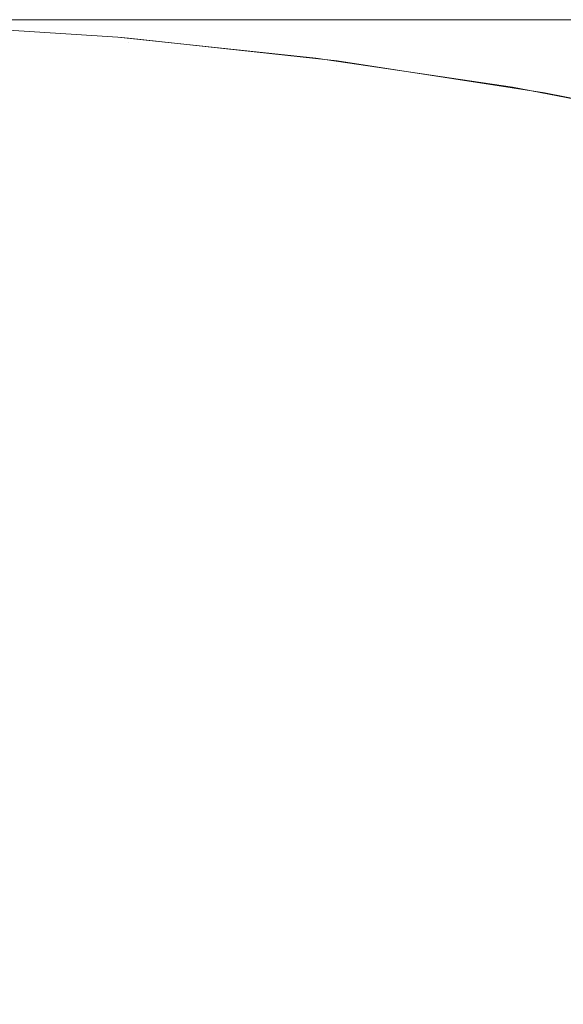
# Model space of a CAD drawing. Header units: centimetres. Extents: x -26 to 27.3, y -25.9 to -24.1.
# Tile 95 of 224: x -8.211 to -8.1997, y -24.0803 to -24.0599. Entities that reach past the tile are written whole.
import ezdxf

# ---------------------------------------------------------------- set-up
doc = ezdxf.new("R2010")
doc.units = ezdxf.units.CM
doc.header["$LTSCALE"] = 2.54
doc.layers.add('Lucido design-1', color=7, linetype='Continuous')

# ---------------------------------------------------------------- blocks, each defined once
blk = doc.blocks.new('Gruppo-7-1')
at = {"color": 7, "linetype": 'Continuous', "lineweight": 9}
for points, invisible_edges in [([(27.182518, -24.059935, 1182.325802), (27.182518, -24.059888, 1182.322727), (-25.917482, -24.059888, 1182.322727), (-25.917482, -24.059935, 1182.325802)], 8), ([(-25.917482, -24.059888, 1181.722727), (-8.192085, -24.059888, 1182.020266), (-8.196067, -24.059888, 1182.012768)], 9), ([(-8.196067, -24.059888, 1182.012768), (-8.199728, -24.059888, 1182.005107), (-25.917482, -24.059888, 1181.722727)], 10), ([(-8.199728, -24.059888, 1182.005107), (-8.20306, -24.059888, 1181.997298), (-25.917482, -24.059888, 1181.722727)], 10), ([(-25.917482, -24.059888, 1181.722727), (-8.187788, -24.059888, 1182.027589), (-8.192085, -24.059888, 1182.020266)], 9), ([(-25.917482, -24.059888, 1181.722727), (-8.183184, -24.059888, 1182.034722), (-8.187788, -24.059888, 1182.027589)], 9), ([(-25.917482, -24.059888, 1181.722727), (-8.173089, -24.059888, 1182.048371), (-8.178281, -24.059888, 1182.041654)], 9), ([(-25.917482, -24.059888, 1181.722727), (-8.15587, -24.059888, 1182.067118), (-8.161873, -24.059888, 1182.061115)], 9), ([(-25.917482, -24.059888, 1181.722727), (-8.051282, -24.059888, 1182.11985), (-8.059618, -24.059888, 1182.118238)], 9), ([(-8.178281, -24.059888, 1182.041654), (-8.183184, -24.059888, 1182.034722), (-25.917482, -24.059888, 1181.722727)], 10), ([(-8.161873, -24.059888, 1182.061115), (-8.167617, -24.059888, 1182.054862), (-25.917482, -24.059888, 1181.722727)], 10), ([(-8.167617, -24.059888, 1182.054862), (-8.173089, -24.059888, 1182.048371), (-25.917482, -24.059888, 1181.722727)], 10), ([(-25.917482, -24.059888, 1181.722727), (-8.107523, -24.059888, 1182.101312), (-8.115021, -24.059888, 1182.09733)], 9), ([(-8.059618, -24.059888, 1182.118238), (-8.067878, -24.059888, 1182.116274), (-25.917482, -24.059888, 1181.722727)], 10), ([(-8.067878, -24.059888, 1182.116274), (-8.076047, -24.059888, 1182.11396), (-25.917482, -24.059888, 1181.722727)], 10), ([(-25.917482, -24.059888, 1181.722727), (-8.208715, -24.059888, 1181.981292), (-8.211029, -24.059888, 1181.973123)], 9), ([(-25.917482, -24.059888, 1181.722727), (-8.20306, -24.059888, 1181.997298), (-8.206058, -24.059888, 1181.989355)], 9), ([(-25.917482, -24.059888, 1181.722727), (-8.099862, -24.059888, 1182.104973), (-8.107523, -24.059888, 1182.101312)], 9), ([(-8.115021, -24.059888, 1182.09733), (-8.122344, -24.059888, 1182.093033), (-25.917482, -24.059888, 1181.722727)], 10), ([(-25.917482, -24.059888, 1181.722727), (-8.076047, -24.059888, 1182.11396), (-8.08411, -24.059888, 1182.111303)], 9), ([(-25.917482, -24.059888, 1181.722727), (-25.917482, -24.059888, 1182.322727), (-8.042886, -24.059888, 1182.121107), (-8.051282, -24.059888, 1182.11985)], 10), ([(-8.206058, -24.059888, 1181.989355), (-8.208715, -24.059888, 1181.981292), (-25.917482, -24.059888, 1181.722727)], 10), ([(-25.917482, -24.059888, 1181.722727), (-8.143126, -24.059888, 1182.078334), (-8.149617, -24.059888, 1182.072862)], 9), ([(-25.917482, -24.059888, 1181.722727), (-8.122344, -24.059888, 1182.093033), (-8.129477, -24.059888, 1182.088429)], 9), ([(-25.917482, -24.059888, 1181.722727), (-8.092053, -24.059888, 1182.108305), (-8.099862, -24.059888, 1182.104973)], 9), ([(-8.08411, -24.059888, 1182.111303), (-8.092053, -24.059888, 1182.108305), (-25.917482, -24.059888, 1181.722727)], 10), ([(-8.149617, -24.059888, 1182.072862), (-8.15587, -24.059888, 1182.067118), (-25.917482, -24.059888, 1181.722727)], 10), ([(-8.129477, -24.059888, 1182.088429), (-8.136409, -24.059888, 1182.083527), (-25.917482, -24.059888, 1181.722727)], 10), ([(-8.136409, -24.059888, 1182.083527), (-8.143126, -24.059888, 1182.078334), (-25.917482, -24.059888, 1181.722727)], 10), ([(9.282518, -24.059888, 1182.122727), (-25.917482, -24.059888, 1182.322727), (27.182518, -24.059888, 1182.322727)], 9), ([(9.282518, -24.059888, 1182.122727), (-8.017482, -24.059888, 1182.122727), (-25.917482, -24.059888, 1182.322727)], 10), ([(-25.917482, -24.059888, 1182.322727), (-8.02597, -24.059888, 1182.122547), (-8.034443, -24.059888, 1182.122007)], 9), ([(-8.017482, -24.059888, 1182.122727), (-8.02597, -24.059888, 1182.122547), (-25.917482, -24.059888, 1182.322727)], 10), ([(-8.034443, -24.059888, 1182.122007), (-8.042886, -24.059888, 1182.121107), (-25.917482, -24.059888, 1182.322727)], 10), ([(-25.917482, -24.059935, 1182.325802), (-25.917482, -24.060002, 1182.327088), (27.182518, -24.060002, 1182.327088), (27.182518, -24.059935, 1182.325802)], 10), ([(-8.215862, -24.059888, 1181.948131), (-8.214605, -24.059888, 1181.956527), (-8.210308, -24.059983, 1181.95579), (-8.211538, -24.059983, 1181.947577)], 14), ([(-8.214605, -24.059888, 1181.956527), (-8.212993, -24.059888, 1181.964863), (-8.208731, -24.059983, 1181.963944), (-8.210308, -24.059983, 1181.95579)], 14), ([(-8.212993, -24.059888, 1181.964863), (-8.211029, -24.059888, 1181.973123), (-8.206809, -24.059983, 1181.972024), (-8.208731, -24.059983, 1181.963944)], 14), ([(-8.211029, -24.059888, 1181.973123), (-8.208715, -24.059888, 1181.981292), (-8.204547, -24.059983, 1181.980015), (-8.206809, -24.059983, 1181.972024)], 14), ([(-8.208715, -24.059888, 1181.981292), (-8.206058, -24.059888, 1181.989355), (-8.201947, -24.059983, 1181.987903), (-8.204547, -24.059983, 1181.980015)], 14), ([(-8.206058, -24.059888, 1181.989355), (-8.20306, -24.059888, 1181.997298), (-8.199014, -24.059983, 1181.995673), (-8.201947, -24.059983, 1181.987903)], 14), ([(-8.20306, -24.059888, 1181.997298), (-8.199728, -24.059888, 1182.005107), (-8.195755, -24.059983, 1182.003312), (-8.199014, -24.059983, 1181.995673)], 14), ([(27.182518, -24.060149, 1182.329948), (27.182518, -24.060002, 1182.327088), (-25.917482, -24.060002, 1182.327088), (-25.917482, -24.060149, 1182.329948)], 10), ([(-25.917482, -24.060149, 1182.329948), (-25.917482, -24.060288, 1182.331441), (27.182518, -24.060288, 1182.331441), (27.182518, -24.060149, 1182.329948)], 10), ([(-8.213124, -24.060078, 1181.718367), (-8.208775, -24.060363, 1181.718367), (-8.208798, -24.060628, 1181.714235), (-8.213136, -24.060344, 1181.714235)], 15), ([(-8.208775, -24.060363, 1181.718367), (-8.213124, -24.060078, 1181.718367), (-8.21312, -24.059983, 1181.722727), (-8.20899, -24.060254, 1181.722727)], 11), ([(-8.213122, -24.059983, 1181.722727), (-8.213122, -24.059983, 1181.922727), (-8.20899, -24.060249, 1181.922727), (-8.20899, -24.060254, 1181.722727)], 5), ([(-8.213122, -24.059983, 1181.922727), (-8.212946, -24.059983, 1181.93103), (-8.208817, -24.060249, 1181.930855), (-8.20899, -24.060249, 1181.922727)], 7), ([(-8.212946, -24.059983, 1181.93103), (-8.212417, -24.059983, 1181.939319), (-8.2083, -24.060249, 1181.938968), (-8.208817, -24.060249, 1181.930855)], 15), ([(-8.212417, -24.059983, 1181.939319), (-8.211538, -24.059983, 1181.947577), (-8.207439, -24.060249, 1181.947052), (-8.2083, -24.060249, 1181.938968)], 15), ([(-8.211538, -24.059983, 1181.947577), (-8.210308, -24.059983, 1181.95579), (-8.206235, -24.060249, 1181.955092), (-8.207439, -24.060249, 1181.947052)], 15), ([(-8.210308, -24.059983, 1181.95579), (-8.208731, -24.059983, 1181.963944), (-8.204691, -24.060249, 1181.963074), (-8.206235, -24.060249, 1181.955092)], 15), ([(-8.208731, -24.059983, 1181.963944), (-8.206809, -24.059983, 1181.972024), (-8.20281, -24.060249, 1181.970983), (-8.204691, -24.060249, 1181.963074)], 15), ([(-8.206809, -24.059983, 1181.972024), (-8.204547, -24.059983, 1181.980015), (-8.200595, -24.060249, 1181.978805), (-8.20281, -24.060249, 1181.970983)], 15), ([(-8.204547, -24.059983, 1181.980015), (-8.201947, -24.059983, 1181.987903), (-8.19805, -24.060249, 1181.986526), (-8.200595, -24.060249, 1181.978805)], 15), ([(-8.201947, -24.059983, 1181.987903), (-8.199014, -24.059983, 1181.995673), (-8.19518, -24.060249, 1181.994132), (-8.19805, -24.060249, 1181.986526)], 15), ([(27.182518, -24.060535, 1182.334084), (27.182518, -24.060288, 1182.331441), (-25.917482, -24.060288, 1182.331441), (-25.917482, -24.060535, 1182.334084)], 10), ([(-8.213136, -24.060344, 1181.714235), (-8.208798, -24.060628, 1181.714235), (-8.208836, -24.061063, 1181.71012), (-8.213155, -24.06078, 1181.71012)], 15), ([(-8.20899, -24.060249, 1181.922727), (-8.204875, -24.060686, 1181.922727), (-8.204876, -24.060695, 1181.722727), (-8.208766, -24.060269, 1181.722727)], 10), ([(-8.208766, -24.060269, 1181.722727), (-8.20899, -24.060254, 1181.722727), (-8.20899, -24.060249, 1181.922727)], 10), ([(-8.20899, -24.060249, 1181.922727), (-8.208817, -24.060249, 1181.930855), (-8.204706, -24.060686, 1181.93068), (-8.204875, -24.060686, 1181.922727)], 7), ([(-8.20899, -24.060254, 1181.722727), (-8.208766, -24.060269, 1181.722727), (-8.208775, -24.060363, 1181.718367)], 10), ([(-8.208817, -24.060249, 1181.930855), (-8.2083, -24.060249, 1181.938968), (-8.2042, -24.060686, 1181.938619), (-8.204706, -24.060686, 1181.93068)], 15), ([(-8.208775, -24.060363, 1181.718367), (-8.204442, -24.060838, 1181.718367), (-8.204477, -24.061102, 1181.714235), (-8.208798, -24.060628, 1181.714235)], 15), ([(-8.204442, -24.060838, 1181.718367), (-8.208775, -24.060363, 1181.718367), (-8.208766, -24.060269, 1181.722727), (-8.204876, -24.060695, 1181.722727)], 11), ([(-8.2083, -24.060249, 1181.938968), (-8.207439, -24.060249, 1181.947052), (-8.203358, -24.060686, 1181.946529), (-8.2042, -24.060686, 1181.938619)], 15), ([(-8.207439, -24.060249, 1181.947052), (-8.206235, -24.060249, 1181.955092), (-8.20218, -24.060686, 1181.954397), (-8.203358, -24.060686, 1181.946529)], 15), ([(-8.206235, -24.060249, 1181.955092), (-8.204691, -24.060249, 1181.963074), (-8.200669, -24.060686, 1181.962207), (-8.20218, -24.060686, 1181.954397)], 15), ([(-8.204691, -24.060249, 1181.963074), (-8.20281, -24.060249, 1181.970983), (-8.198829, -24.060686, 1181.969946), (-8.200669, -24.060686, 1181.962207)], 15), ([(-8.20281, -24.060249, 1181.970983), (-8.200595, -24.060249, 1181.978805), (-8.196661, -24.060686, 1181.9776), (-8.198829, -24.060686, 1181.969946)], 15), ([(-8.200595, -24.060249, 1181.978805), (-8.19805, -24.060249, 1181.986526), (-8.194171, -24.060686, 1181.985155), (-8.196661, -24.060686, 1181.9776)], 15), ([(-25.917482, -24.060535, 1182.334084), (-25.917482, -24.060764, 1182.335777), (27.182518, -24.060764, 1182.335777), (27.182518, -24.060535, 1182.334084)], 10), ([(27.182518, -24.061093, 1182.338205), (27.182518, -24.060764, 1182.335777), (-25.917482, -24.060764, 1182.335777), (-25.917482, -24.061093, 1182.338205)], 10), ([(-8.213155, -24.06078, 1181.71012), (-8.208836, -24.061063, 1181.71012), (-8.208889, -24.061667, 1181.706031), (-8.213181, -24.061385, 1181.706031)], 15), ([(-8.208798, -24.060628, 1181.714235), (-8.204477, -24.061102, 1181.714235), (-8.204534, -24.061535, 1181.71012), (-8.208836, -24.061063, 1181.71012)], 15), ([(-8.204429, -24.060744, 1181.722727), (-8.204876, -24.060695, 1181.722727), (-8.204875, -24.060686, 1181.922727)], 10), ([(-8.204876, -24.060695, 1181.722727), (-8.204429, -24.060744, 1181.722727), (-8.204442, -24.060838, 1181.718367)], 10), ([(-8.204429, -24.060744, 1181.722727), (-8.204875, -24.060686, 1181.922727), (-8.200786, -24.061292, 1181.922727)], 9), ([(-8.204875, -24.060686, 1181.922727), (-8.204706, -24.060686, 1181.93068), (-8.200621, -24.061292, 1181.930507), (-8.200786, -24.061292, 1181.922727)], 7), ([(-8.204706, -24.060686, 1181.93068), (-8.2042, -24.060686, 1181.938619), (-8.200126, -24.061292, 1181.938272), (-8.200621, -24.061292, 1181.930507)], 15), ([(-8.200134, -24.061501, 1181.718367), (-8.204442, -24.060838, 1181.718367), (-8.204429, -24.060744, 1181.722727), (-8.200788, -24.061304, 1181.722727)], 11), ([(-8.200786, -24.061292, 1181.922727), (-8.200788, -24.061304, 1181.722727), (-8.204429, -24.060744, 1181.722727)], 9), ([(-8.2042, -24.060686, 1181.938619), (-8.203358, -24.060686, 1181.946529), (-8.199301, -24.061292, 1181.94601), (-8.200126, -24.061292, 1181.938272)], 15), ([(-8.203358, -24.060686, 1181.946529), (-8.20218, -24.060686, 1181.954397), (-8.198149, -24.061292, 1181.953706), (-8.199301, -24.061292, 1181.94601)], 15), ([(-8.20218, -24.060686, 1181.954397), (-8.200669, -24.060686, 1181.962207), (-8.196672, -24.061292, 1181.961345), (-8.198149, -24.061292, 1181.953706)], 15), ([(-8.200669, -24.060686, 1181.962207), (-8.198829, -24.060686, 1181.969946), (-8.194871, -24.061292, 1181.968916), (-8.196672, -24.061292, 1181.961345)], 15), ([(-8.204442, -24.060838, 1181.718367), (-8.200134, -24.061501, 1181.718367), (-8.20018, -24.061763, 1181.714235), (-8.204477, -24.061102, 1181.714235)], 15), ([(-25.917482, -24.061093, 1182.338205), (-25.917482, -24.061428, 1182.340088), (27.182518, -24.061428, 1182.340088), (27.182518, -24.061093, 1182.338205)], 10), ([(-8.208836, -24.061063, 1181.71012), (-8.204534, -24.061535, 1181.71012), (-8.204613, -24.062135, 1181.706031), (-8.208889, -24.061667, 1181.706031)], 15), ([(-8.204477, -24.061102, 1181.714235), (-8.20018, -24.061763, 1181.714235), (-8.200256, -24.062193, 1181.71012), (-8.204534, -24.061535, 1181.71012)], 15), ([(-8.213181, -24.061385, 1181.706031), (-8.208889, -24.061667, 1181.706031), (-8.208956, -24.062437, 1181.701974), (-8.213215, -24.062158, 1181.701974)], 15), ([(-8.200117, -24.061407, 1181.722727), (-8.200788, -24.061304, 1181.722727), (-8.200786, -24.061292, 1181.922727)], 10), ([(-8.200788, -24.061304, 1181.722727), (-8.200117, -24.061407, 1181.722727), (-8.200134, -24.061501, 1181.718367)], 10), ([(-8.200117, -24.061407, 1181.722727), (-8.200786, -24.061292, 1181.922727), (-8.196729, -24.062065, 1181.922727)], 9), ([(-8.200786, -24.061292, 1181.922727), (-8.200621, -24.061292, 1181.930507), (-8.196567, -24.062065, 1181.930335), (-8.196729, -24.062065, 1181.922727)], 7), ([(-8.200621, -24.061292, 1181.930507), (-8.200126, -24.061292, 1181.938272), (-8.196083, -24.062065, 1181.937928), (-8.196567, -24.062065, 1181.930335)], 15), ([(-8.200126, -24.061292, 1181.938272), (-8.199301, -24.061292, 1181.94601), (-8.195277, -24.062065, 1181.945495), (-8.196083, -24.062065, 1181.937928)], 15), ([(27.182518, -24.061823, 1182.342302), (27.182518, -24.061428, 1182.340088), (-25.917482, -24.061428, 1182.340088), (-25.917482, -24.061823, 1182.342302)], 10), ([(-8.204534, -24.061535, 1181.71012), (-8.200256, -24.062193, 1181.71012), (-8.200361, -24.06279, 1181.706031), (-8.204613, -24.062135, 1181.706031)], 15), ([(-8.200134, -24.061501, 1181.718367), (-8.195859, -24.062351, 1181.718367), (-8.195916, -24.062611, 1181.714235), (-8.20018, -24.061763, 1181.714235)], 15), ([(-8.195859, -24.062351, 1181.718367), (-8.200134, -24.061501, 1181.718367), (-8.200117, -24.061407, 1181.722727), (-8.196732, -24.062081, 1181.722727)], 11), ([(-8.196729, -24.062065, 1181.922727), (-8.196732, -24.062081, 1181.722727), (-8.200117, -24.061407, 1181.722727)], 9), ([(-8.208889, -24.061667, 1181.706031), (-8.204613, -24.062135, 1181.706031), (-8.204714, -24.062902, 1181.701974), (-8.208956, -24.062437, 1181.701974)], 15), ([(-8.20018, -24.061763, 1181.714235), (-8.195916, -24.062611, 1181.714235), (-8.196011, -24.063037, 1181.71012), (-8.200256, -24.062193, 1181.71012)], 15), ([(-25.917482, -24.061823, 1182.342302), (-25.917482, -24.06228, 1182.344366), (27.182518, -24.06228, 1182.344366), (27.182518, -24.061823, 1182.342302)], 10), ([(-8.213215, -24.062158, 1181.701974), (-8.208956, -24.062437, 1181.701974), (-8.209038, -24.063373, 1181.697955), (-8.213256, -24.063097, 1181.697955)], 15), ([(-8.204613, -24.062135, 1181.706031), (-8.200361, -24.06279, 1181.706031), (-8.200495, -24.063551, 1181.701974), (-8.204714, -24.062902, 1181.701974)], 15), ([(-8.200256, -24.062193, 1181.71012), (-8.196011, -24.063037, 1181.71012), (-8.196142, -24.063629, 1181.706031), (-8.200361, -24.06279, 1181.706031)], 15), ([(27.182518, -24.062723, 1182.346369), (27.182518, -24.06228, 1182.344366), (-25.917482, -24.06228, 1182.344366), (-25.917482, -24.062723, 1182.346369)], 10), ([(-8.208956, -24.062437, 1181.701974), (-8.204714, -24.062902, 1181.701974), (-8.204836, -24.063834, 1181.697955), (-8.209038, -24.063373, 1181.697955)], 15), ([(-25.917482, -24.062723, 1182.346369), (-25.917482, -24.063316, 1182.348604), (27.182518, -24.063316, 1182.348604), (27.182518, -24.062723, 1182.346369)], 10), ([(-8.200361, -24.06279, 1181.706031), (-8.196142, -24.063629, 1181.706031), (-8.196309, -24.064384, 1181.701974), (-8.200495, -24.063551, 1181.701974)], 15), ([(-8.204714, -24.062902, 1181.701974), (-8.200495, -24.063551, 1181.701974), (-8.200658, -24.064477, 1181.697955), (-8.204836, -24.063834, 1181.697955)], 15), ([(-8.213256, -24.063097, 1181.697955), (-8.209038, -24.063373, 1181.697955), (-8.209134, -24.064473, 1181.693983), (-8.213304, -24.064199, 1181.693983)], 15), ([(27.182518, -24.063793, 1182.350399), (27.182518, -24.063316, 1182.348604), (-25.917482, -24.063316, 1182.348604), (-25.917482, -24.063793, 1182.350399)], 10), ([(-8.209038, -24.063373, 1181.697955), (-8.204836, -24.063834, 1181.697955), (-8.20498, -24.064928, 1181.693983), (-8.209134, -24.064473, 1181.693983)], 15), ([(-8.200495, -24.063551, 1181.701974), (-8.196309, -24.064384, 1181.701974), (-8.196513, -24.065301, 1181.697955), (-8.200658, -24.064477, 1181.697955)], 15), ([(-25.917482, -24.063793, 1182.350399), (-25.917482, -24.064536, 1182.352792), (27.182518, -24.064536, 1182.352792), (27.182518, -24.063793, 1182.350399)], 10), ([(-8.204836, -24.063834, 1181.697955), (-8.200658, -24.064477, 1181.697955), (-8.20085, -24.065563, 1181.693983), (-8.20498, -24.064928, 1181.693983)], 15), ([(-8.213304, -24.064199, 1181.693983), (-8.209134, -24.064473, 1181.693983), (-8.209245, -24.065733, 1181.690062), (-8.213359, -24.065463, 1181.690062)], 15), ([(-8.209134, -24.064473, 1181.693983), (-8.20498, -24.064928, 1181.693983), (-8.205145, -24.066182, 1181.690062), (-8.209245, -24.065733, 1181.690062)], 15), ([(27.182518, -24.065031, 1182.354384), (27.182518, -24.064536, 1182.352792), (-25.917482, -24.064536, 1182.352792), (-25.917482, -24.065031, 1182.354384)], 10), ([(-8.200658, -24.064477, 1181.697955), (-8.196513, -24.065301, 1181.697955), (-8.196752, -24.066379, 1181.693983), (-8.20085, -24.065563, 1181.693983)], 15), ([(-25.917482, -24.065031, 1182.354384), (-25.917482, -24.065938, 1182.356922), (27.182518, -24.065938, 1182.356922), (27.182518, -24.065031, 1182.354384)], 10), ([(-8.20498, -24.064928, 1181.693983), (-8.20085, -24.065563, 1181.693983), (-8.20107, -24.066809, 1181.690062), (-8.205145, -24.066182, 1181.690062)], 15), ([(-8.213359, -24.065463, 1181.690062), (-8.209245, -24.065733, 1181.690062), (-8.209369, -24.067152, 1181.6862), (-8.213422, -24.066886, 1181.6862)], 15), ([(-8.20085, -24.065563, 1181.693983), (-8.196752, -24.066379, 1181.693983), (-8.197025, -24.067614, 1181.690062), (-8.20107, -24.066809, 1181.690062)], 15), ([(-8.209245, -24.065733, 1181.690062), (-8.205145, -24.066182, 1181.690062), (-8.205331, -24.067594, 1181.6862), (-8.209369, -24.067152, 1181.6862)], 15), ([(27.182518, -24.066436, 1182.358317), (27.182518, -24.065938, 1182.356922), (-25.917482, -24.065938, 1182.356922), (-25.917482, -24.066436, 1182.358317)], 10), ([(-8.205145, -24.066182, 1181.690062), (-8.20107, -24.066809, 1181.690062), (-8.201317, -24.068212, 1181.6862), (-8.205331, -24.067594, 1181.6862)], 15), ([(-25.917482, -24.066436, 1182.358317), (-25.917482, -24.067517, 1182.360988), (27.182518, -24.067517, 1182.360988), (27.182518, -24.066436, 1182.358317)], 10), ([(-8.213422, -24.066886, 1181.6862), (-8.209369, -24.067152, 1181.6862), (-8.209506, -24.068727, 1181.682403), (-8.21349, -24.068466, 1181.682403)], 15), ([(-8.20107, -24.066809, 1181.690062), (-8.197025, -24.067614, 1181.690062), (-8.197334, -24.069004, 1181.6862), (-8.201317, -24.068212, 1181.6862)], 15), ([(-8.209369, -24.067152, 1181.6862), (-8.205331, -24.067594, 1181.6862), (-8.205538, -24.069161, 1181.682403), (-8.209506, -24.068727, 1181.682403)], 15), ([(27.182518, -24.068005, 1182.362192), (27.182518, -24.067517, 1182.360988), (-25.917482, -24.067517, 1182.360988), (-25.917482, -24.068005, 1182.362192)], 10), ([(-8.205331, -24.067594, 1181.6862), (-8.201317, -24.068212, 1181.6862), (-8.201592, -24.069769, 1181.682403), (-8.205538, -24.069161, 1181.682403)], 15), ([(-25.917482, -24.068005, 1182.362192), (-25.917482, -24.069273, 1182.364982), (27.182518, -24.069273, 1182.364982), (27.182518, -24.068005, 1182.362192)], 10), ([(-8.201317, -24.068212, 1181.6862), (-8.197334, -24.069004, 1181.6862), (-8.197676, -24.070548, 1181.682403), (-8.201592, -24.069769, 1181.682403)], 15), ([(-8.21349, -24.068466, 1181.682403), (-8.209506, -24.068727, 1181.682403), (-8.209658, -24.070454, 1181.678678), (-8.213566, -24.070198, 1181.678678)], 15), ([(-8.209506, -24.068727, 1181.682403), (-8.205538, -24.069161, 1181.682403), (-8.205764, -24.07088, 1181.678678), (-8.209658, -24.070454, 1181.678678)], 15), ([(-8.205538, -24.069161, 1181.682403), (-8.201592, -24.069769, 1181.682403), (-8.201893, -24.071476, 1181.678678), (-8.205764, -24.07088, 1181.678678)], 15), ([(27.182518, -24.069736, 1182.366002), (27.182518, -24.069273, 1182.364982), (-25.917482, -24.069273, 1182.364982), (-25.917482, -24.069736, 1182.366002)], 10), ([(-25.917482, -24.069736, 1182.366002), (-25.917482, -24.071201, 1182.368895), (27.182518, -24.071201, 1182.368895), (27.182518, -24.069736, 1182.366002)], 10), ([(-8.201592, -24.069769, 1181.682403), (-8.197676, -24.070548, 1181.682403), (-8.198051, -24.07224, 1181.678678), (-8.201893, -24.071476, 1181.678678)], 15), ([(-8.213566, -24.070198, 1181.678678), (-8.209658, -24.070454, 1181.678678), (-8.209822, -24.07233, 1181.67503), (-8.213648, -24.07208, 1181.67503)], 15), ([(-8.209658, -24.070454, 1181.678678), (-8.205764, -24.07088, 1181.678678), (-8.20601, -24.072748, 1181.67503), (-8.209822, -24.07233, 1181.67503)], 15), ([(-8.205764, -24.07088, 1181.678678), (-8.201893, -24.071476, 1181.678678), (-8.20222, -24.073331, 1181.67503), (-8.20601, -24.072748, 1181.67503)], 15), ([(27.182518, -24.071627, 1182.369739), (27.182518, -24.071201, 1182.368895), (-25.917482, -24.071201, 1182.368895), (-25.917482, -24.071627, 1182.369739)], 10), ([(-25.917482, -24.071627, 1182.369739), (-25.917482, -24.073297, 1182.372721), (27.182518, -24.073297, 1182.372721), (27.182518, -24.071627, 1182.369739)], 10), ([(-8.201893, -24.071476, 1181.678678), (-8.198051, -24.07224, 1181.678678), (-8.198459, -24.074079, 1181.67503), (-8.20222, -24.073331, 1181.67503)], 15), ([(-8.213648, -24.07208, 1181.67503), (-8.209822, -24.07233, 1181.67503), (-8.209999, -24.074353, 1181.671466), (-8.213737, -24.074108, 1181.671466)], 15), ([(-8.209822, -24.07233, 1181.67503), (-8.20601, -24.072748, 1181.67503), (-8.206275, -24.07476, 1181.671466), (-8.209999, -24.074353, 1181.671466)], 15), ([(-8.20601, -24.072748, 1181.67503), (-8.20222, -24.073331, 1181.67503), (-8.202572, -24.07533, 1181.671466), (-8.206275, -24.07476, 1181.671466)], 15), ([(27.182518, -24.073675, 1182.373397), (27.182518, -24.073297, 1182.372721), (-25.917482, -24.073297, 1182.372721), (-25.917482, -24.073675, 1182.373397)], 10), ([(-8.20222, -24.073331, 1181.67503), (-8.198459, -24.074079, 1181.67503), (-8.198898, -24.076061, 1181.671466), (-8.202572, -24.07533, 1181.671466)], 15), ([(-25.917482, -24.073675, 1182.373397), (-25.917482, -24.075558, 1182.376451), (27.182518, -24.075558, 1182.376451), (27.182518, -24.073675, 1182.373397)], 10), ([(-8.213737, -24.074108, 1181.671466), (-8.209999, -24.074353, 1181.671466), (-8.210188, -24.076517, 1181.667991), (-8.213832, -24.076278, 1181.667991)], 15), ([(-8.209999, -24.074353, 1181.671466), (-8.206275, -24.07476, 1181.671466), (-8.206558, -24.076914, 1181.667991), (-8.210188, -24.076517, 1181.667991)], 15), ([(-8.206275, -24.07476, 1181.671466), (-8.202572, -24.07533, 1181.671466), (-8.202949, -24.07747, 1181.667991), (-8.206558, -24.076914, 1181.667991)], 15), ([(-8.202572, -24.07533, 1181.671466), (-8.198898, -24.076061, 1181.671466), (-8.199368, -24.078182, 1181.667991), (-8.202949, -24.07747, 1181.667991)], 15), ([(27.182518, -24.075877, 1182.376969), (27.182518, -24.075558, 1182.376451), (-25.917482, -24.075558, 1182.376451), (-25.917482, -24.075877, 1182.376969)], 10), ([(-25.917482, -24.075877, 1182.376969), (-25.917482, -24.07798, 1182.38008), (27.182518, -24.07798, 1182.38008), (27.182518, -24.075877, 1182.376969)], 10), ([(-8.213832, -24.076278, 1181.667991), (-8.210188, -24.076517, 1181.667991), (-8.210389, -24.078819, 1181.664611), (-8.213932, -24.078586, 1181.664611)], 15), ([(-8.210188, -24.076517, 1181.667991), (-8.206558, -24.076914, 1181.667991), (-8.20686, -24.079205, 1181.664611), (-8.210389, -24.078819, 1181.664611)], 15), ([(-8.206558, -24.076914, 1181.667991), (-8.202949, -24.07747, 1181.667991), (-8.203351, -24.079745, 1181.664611), (-8.20686, -24.079205, 1181.664611)], 15), ([(-8.202949, -24.07747, 1181.667991), (-8.199368, -24.078182, 1181.667991), (-8.199868, -24.080438, 1181.664611), (-8.203351, -24.079745, 1181.664611)], 15), ([(27.182518, -24.078229, 1182.380449), (27.182518, -24.07798, 1182.38008), (-25.917482, -24.07798, 1182.38008), (-25.917482, -24.078229, 1182.380449)], 10), ([(-25.917482, -24.078229, 1182.380449), (-25.917482, -24.080557, 1182.3836), (27.182518, -24.080557, 1182.3836), (27.182518, -24.078229, 1182.380449)], 10), ([(-8.199368, -24.078182, 1181.667991), (-8.195822, -24.07905, 1181.667991), (-8.19642, -24.081282, 1181.664611), (-8.199868, -24.080438, 1181.664611)], 15), ([(-8.213932, -24.078586, 1181.664611), (-8.210389, -24.078819, 1181.664611), (-8.210603, -24.081254, 1181.661332), (-8.214039, -24.081029, 1181.661332)], 15), ([(-8.210389, -24.078819, 1181.664611), (-8.20686, -24.079205, 1181.664611), (-8.207179, -24.081629, 1181.661332), (-8.210603, -24.081254, 1181.661332)], 15), ([(-8.20686, -24.079205, 1181.664611), (-8.203351, -24.079745, 1181.664611), (-8.203775, -24.082153, 1181.661332), (-8.207179, -24.081629, 1181.661332)], 15), ([(-8.203351, -24.079745, 1181.664611), (-8.199868, -24.080438, 1181.664611), (-8.200398, -24.082825, 1181.661332), (-8.203775, -24.082153, 1181.661332)], 15)]:
    blk.add_3dface(points, dxfattribs=dict(at, invisible_edges=invisible_edges))

msp = doc.modelspace()

# ---------------------------------------------------------------- block references
at = {"layer": 'Lucido design-1', "color": 7}
msp.add_blockref('Gruppo-7-1', (0, 0), dxfattribs=at)

doc.saveas('drawing.dxf')
